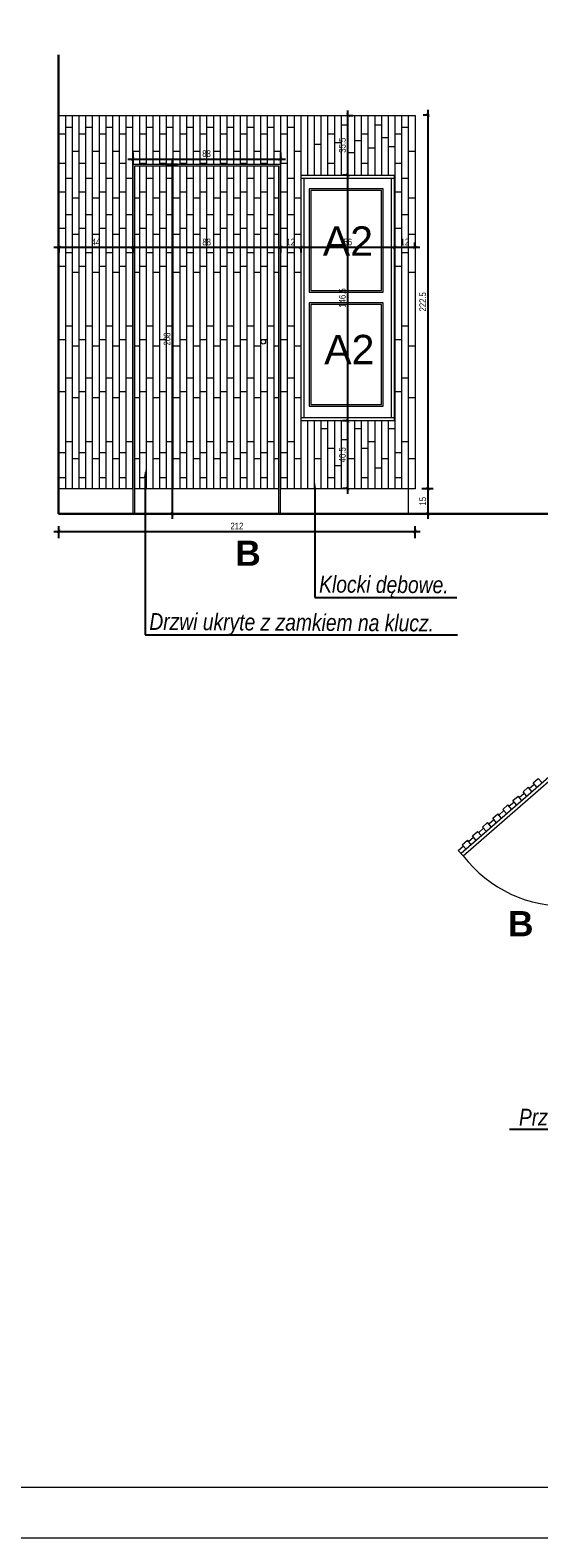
# Model space of a CAD drawing. Header units: millimetres. Extents: x -9038497 to 54128, y -10570064 to 59476.
# Tile 88 of 135: x 45450 to 45752, y 21443 to 22341. Entities that reach past the tile are written whole.
import ezdxf
from ezdxf import colors
from ezdxf.entities.mleader import LeaderData, LeaderLine
from ezdxf.math import Vec2, Vec3

# ---------------------------------------------------------------- set-up
doc = ezdxf.new("R2010")
doc.units = ezdxf.units.MM
doc.header["$LTSCALE"] = 0.8
doc.header["$PDMODE"] = 2
for name, color, linetype, lineweight in [('0 proj_drzwi', 4, 'Continuous', 0), ('0 proj_meble 25', 42, 'Continuous', 25), ('0 proj_symbole elektryczne', 150, 'Continuous', 25), ('0 proj_widok widok widok', 7, 'Continuous', 0), ('SCIANY', 1, 'Continuous', 30), ('WW ELEK_OŚW', 1, 'Continuous', 35)]:
    doc.layers.add(name, color=color, linetype=linetype, lineweight=lineweight)
doc.styles.add('OPIS', font='arial.ttf')
doc.styles.get("Standard").update_dxf_attribs({"font": 'g12f13.shx', "width": 0.8, "height": 10})
doc.styles.add('WYMIAR-20', font='ARIALN.TTF', dxfattribs={"height": 4})
doc.styles.add('WYMIAR-50', font='ARIALN.TTF', dxfattribs={"height": 10})
doc.dimstyles.new('SKALA-20', dxfattribs={"dimscale": 2, "dimtxt": 2, "dimasz": 1, "dimexe": 1.5, "dimexo": 1.5, "dimgap": 0.6, "dimtad": 1, "dimdec": 1, "dimrnd": 0.5, "dimdsep": 46, "dimtxsty": 'WYMIAR-20', "dimblk": 'ARCHTICK', "dimcen": 1.2, "dimdle": 1.5, "dimclrd": 256, "dimclre": 256, "dimclrt": 256, "dimadec": 0, "dimazin": 0, "dimtfac": 0.5, "dimtdec": 1, "dimtix": 1, "dimtmove": 2, "dimatfit": 3, "dimfxl": 2, "dimfxlon": 1, "dimtolj": 1, "dimarcsym": 0})

# ---------------------------------------------------------------- blocks, each defined once
blk = doc.blocks.new('_ArchTick')
at = {"color": 0, "linetype": 'ByBlock', "const_width": 0.15}
blk.add_lwpolyline([(-0.5, -0.5), (0.5, 0.5)], dxfattribs=at)
blk = doc.blocks.new('*D2496')
at = {"layer": '0 proj_widok widok widok', "lineweight": -2, "transparency": 16777216}
for p, q in [((45507.84, 22264.42), (45601.73, 22264.42)), ((45510.84, 22268.42), (45510.84, 22261.42)), ((45598.73, 22268.42), (45598.73, 22261.42))]:
    blk.add_line(p, q, dxfattribs=at)
at = {"layer": 'Defpoints', "color": 0, "lineweight": 0, "transparency": 16777216}
for p in [(45510.84, 22273.31), (45598.73, 22273.1), (45598.73, 22264.42)]:
    blk.add_point(p, dxfattribs=at)
at = {"layer": '0 proj_widok widok widok', "lineweight": -2, "transparency": 16777216, "xscale": 2, "yscale": 2, "zscale": 2, "rotation": 180}
blk.add_blockref('_ArchTick', (45510.84, 22264.42), dxfattribs=at)
at = {"layer": '0 proj_widok widok widok', "lineweight": -2, "transparency": 16777216, "xscale": 2, "yscale": 2, "zscale": 2}
blk.add_blockref('_ArchTick', (45598.73, 22264.42), dxfattribs=at)
at = {"layer": '0 proj_widok widok widok', "lineweight": 0, "transparency": 16777216, "insert": (45554.78, 22267.66), "char_height": 4, "attachment_point": 5, "style": 'WYMIAR-20'}
blk.add_mtext('\\A1;88', dxfattribs=at)
blk = doc.blocks.new('*D2290')
at = {"layer": '0 proj_widok widok widok', "lineweight": -2, "transparency": 16777216}
for p, q in [((45682.97, 22068.2), (45689.66, 22068.2)), ((45686.66, 22050.2), (45686.66, 22071.2)), ((45682.97, 22053.2), (45689.66, 22053.2))]:
    blk.add_line(p, q, dxfattribs=at)
at = {"layer": 'Defpoints', "color": 0, "lineweight": 0, "transparency": 16777216}
for p in [(45679.97, 22068.2), (45686.66, 22068.2), (45679.97, 22053.2)]:
    blk.add_point(p, dxfattribs=at)
at = {"layer": '0 proj_widok widok widok', "lineweight": -2, "transparency": 16777216, "xscale": 2, "yscale": 2, "zscale": 2}
for p, rotation in [((45686.66, 22068.2), 90), ((45686.66, 22053.2), 270)]:
    blk.add_blockref('_ArchTick', p, dxfattribs=dict(at, rotation=rotation))
at = {"layer": '0 proj_widok widok widok', "lineweight": 0, "transparency": 16777216, "insert": (45683.42, 22060.7), "char_height": 4, "attachment_point": 5, "rotation": 90, "style": 'WYMIAR-20'}
blk.add_mtext('\\A1;15', dxfattribs=at)
blk = doc.blocks.new('*D2291')
at = {"layer": '0 proj_widok widok widok', "lineweight": -2, "transparency": 16777216}
for p, q in [((45687.19, 22290.66), (45683.66, 22290.66)), ((45686.66, 22065.2), (45686.66, 22293.66)), ((45682.97, 22068.2), (45689.66, 22068.2))]:
    blk.add_line(p, q, dxfattribs=at)
at = {"layer": 'Defpoints', "color": 0, "lineweight": 0, "transparency": 16777216}
for p in [(45686.66, 22290.66), (45690.19, 22290.66), (45679.97, 22068.2)]:
    blk.add_point(p, dxfattribs=at)
at = {"layer": '0 proj_widok widok widok', "lineweight": -2, "transparency": 16777216, "xscale": 2, "yscale": 2, "zscale": 2}
for p, rotation in [((45686.66, 22290.66), 90), ((45686.66, 22068.2), 270)]:
    blk.add_blockref('_ArchTick', p, dxfattribs=dict(at, rotation=rotation))
at = {"layer": '0 proj_widok widok widok', "lineweight": 0, "transparency": 16777216, "insert": (45683.42, 22179.43), "char_height": 4, "attachment_point": 5, "rotation": 90, "style": 'WYMIAR-20'}
blk.add_mtext('\\A1;222.5', dxfattribs=at)
blk = doc.blocks.new('*D2292')
at = {"layer": '0 proj_widok widok widok', "lineweight": -2, "transparency": 16777216}
for p, q in [((45463.82, 22042.75), (45681.82, 22042.75)), ((45466.82, 22038.75), (45466.82, 22045.75)), ((45678.82, 22038.75), (45678.82, 22045.75))]:
    blk.add_line(p, q, dxfattribs=at)
at = {"layer": 'Defpoints', "color": 0, "lineweight": 0, "transparency": 16777216}
for p in [(45678.82, 22042.75), (45466.82, 22035.2), (45678.82, 22035.2)]:
    blk.add_point(p, dxfattribs=at)
at = {"layer": '0 proj_widok widok widok', "lineweight": -2, "transparency": 16777216, "xscale": 2, "yscale": 2, "zscale": 2, "rotation": 180}
blk.add_blockref('_ArchTick', (45466.82, 22042.75), dxfattribs=at)
at = {"layer": '0 proj_widok widok widok', "lineweight": -2, "transparency": 16777216, "xscale": 2, "yscale": 2, "zscale": 2}
blk.add_blockref('_ArchTick', (45678.82, 22042.75), dxfattribs=at)
at = {"layer": '0 proj_widok widok widok', "lineweight": 0, "transparency": 16777216, "insert": (45572.82, 22045.95), "char_height": 4, "attachment_point": 5, "style": 'WYMIAR-20'}
blk.add_mtext('\\A1;212', dxfattribs=at)
blk = doc.blocks.new('*D2293')
at = {"layer": '0 proj_widok widok widok', "lineweight": -2, "transparency": 16777216}
for p, q in [((45681.76, 22211.79), (45663.76, 22211.79)), ((45666.76, 22211.79), (45666.76, 22214.79)), ((45678.76, 22211.79), (45678.76, 22214.79))]:
    blk.add_line(p, q, dxfattribs=at)
at = {"layer": 'Defpoints', "color": 0, "lineweight": 0, "transparency": 16777216}
for p in [(45666.76, 22211.79), (45666.76, 22210.81), (45678.76, 22210.81)]:
    blk.add_point(p, dxfattribs=at)
at = {"layer": '0 proj_widok widok widok', "lineweight": -2, "transparency": 16777216, "xscale": 2, "yscale": 2, "zscale": 2, "rotation": 180}
blk.add_blockref('_ArchTick', (45666.76, 22211.79), dxfattribs=at)
at = {"layer": '0 proj_widok widok widok', "lineweight": -2, "transparency": 16777216, "xscale": 2, "yscale": 2, "zscale": 2}
blk.add_blockref('_ArchTick', (45678.76, 22211.79), dxfattribs=at)
at = {"layer": '0 proj_widok widok widok', "lineweight": 0, "transparency": 16777216, "insert": (45672.76, 22215), "char_height": 4, "attachment_point": 5, "style": 'WYMIAR-20'}
blk.add_mtext('\\A1;12', dxfattribs=at)
blk = doc.blocks.new('*D2294')
at = {"layer": '0 proj_widok widok widok', "lineweight": -2, "transparency": 16777216}
for p, q in [((45669.76, 22211.79), (45607.85, 22211.79)), ((45610.85, 22211.79), (45610.85, 22208.79)), ((45666.76, 22211.79), (45666.76, 22214.79))]:
    blk.add_line(p, q, dxfattribs=at)
at = {"layer": 'Defpoints', "color": 0, "lineweight": 0, "transparency": 16777216}
for p in [(45610.85, 22212.66), (45610.85, 22211.79), (45666.76, 22210.81)]:
    blk.add_point(p, dxfattribs=at)
at = {"layer": '0 proj_widok widok widok', "lineweight": -2, "transparency": 16777216, "xscale": 2, "yscale": 2, "zscale": 2, "rotation": 180}
blk.add_blockref('_ArchTick', (45610.85, 22211.79), dxfattribs=at)
at = {"layer": '0 proj_widok widok widok', "lineweight": -2, "transparency": 16777216, "xscale": 2, "yscale": 2, "zscale": 2}
blk.add_blockref('_ArchTick', (45666.76, 22211.79), dxfattribs=at)
at = {"layer": '0 proj_widok widok widok', "lineweight": 0, "transparency": 16777216, "insert": (45638.8, 22215.03), "char_height": 4, "attachment_point": 5, "style": 'WYMIAR-20'}
blk.add_mtext('\\A1;56', dxfattribs=at)
blk = doc.blocks.new('*D2295')
at = {"layer": '0 proj_widok widok widok', "lineweight": -2, "transparency": 16777216}
for p, q in [((45613.85, 22211.79), (45595.78, 22211.79)), ((45598.78, 22211.79), (45598.78, 22208.79)), ((45610.85, 22211.79), (45610.85, 22208.79))]:
    blk.add_line(p, q, dxfattribs=at)
at = {"layer": 'Defpoints', "color": 0, "lineweight": 0, "transparency": 16777216}
for p in [(45598.78, 22213.17), (45598.78, 22211.79), (45610.85, 22212.66)]:
    blk.add_point(p, dxfattribs=at)
at = {"layer": '0 proj_widok widok widok', "lineweight": -2, "transparency": 16777216, "xscale": 2, "yscale": 2, "zscale": 2, "rotation": 180}
blk.add_blockref('_ArchTick', (45598.78, 22211.79), dxfattribs=at)
at = {"layer": '0 proj_widok widok widok', "lineweight": -2, "transparency": 16777216, "xscale": 2, "yscale": 2, "zscale": 2}
blk.add_blockref('_ArchTick', (45610.85, 22211.79), dxfattribs=at)
at = {"layer": '0 proj_widok widok widok', "lineweight": 0, "transparency": 16777216, "insert": (45604.82, 22215), "char_height": 4, "attachment_point": 5, "style": 'WYMIAR-20'}
blk.add_mtext('\\A1;12', dxfattribs=at)
blk = doc.blocks.new('*D2296')
at = {"layer": '0 proj_widok widok widok', "lineweight": -2, "transparency": 16777216}
for p, q in [((45601.78, 22211.79), (45507.89, 22211.79)), ((45510.89, 22211.79), (45510.89, 22208.79)), ((45598.78, 22211.79), (45598.78, 22208.79))]:
    blk.add_line(p, q, dxfattribs=at)
at = {"layer": 'Defpoints', "color": 0, "lineweight": 0, "transparency": 16777216}
for p in [(45510.89, 22212.61), (45510.89, 22211.79), (45598.78, 22213.17)]:
    blk.add_point(p, dxfattribs=at)
at = {"layer": '0 proj_widok widok widok', "lineweight": -2, "transparency": 16777216, "xscale": 2, "yscale": 2, "zscale": 2, "rotation": 180}
blk.add_blockref('_ArchTick', (45510.89, 22211.79), dxfattribs=at)
at = {"layer": '0 proj_widok widok widok', "lineweight": -2, "transparency": 16777216, "xscale": 2, "yscale": 2, "zscale": 2}
blk.add_blockref('_ArchTick', (45598.78, 22211.79), dxfattribs=at)
at = {"layer": '0 proj_widok widok widok', "lineweight": 0, "transparency": 16777216, "insert": (45554.84, 22215.03), "char_height": 4, "attachment_point": 5, "style": 'WYMIAR-20'}
blk.add_mtext('\\A1;88', dxfattribs=at)
blk = doc.blocks.new('*D2297')
at = {"layer": '0 proj_widok widok widok', "lineweight": -2, "transparency": 16777216}
for p, q in [((45513.89, 22211.79), (45463.88, 22211.79)), ((45466.88, 22211.79), (45466.88, 22208.79)), ((45510.89, 22211.79), (45510.89, 22208.79))]:
    blk.add_line(p, q, dxfattribs=at)
at = {"layer": 'Defpoints', "color": 0, "lineweight": 0, "transparency": 16777216}
for p in [(45466.88, 22212.91), (45466.88, 22211.79), (45510.89, 22212.61)]:
    blk.add_point(p, dxfattribs=at)
at = {"layer": '0 proj_widok widok widok', "lineweight": -2, "transparency": 16777216, "xscale": 2, "yscale": 2, "zscale": 2, "rotation": 180}
blk.add_blockref('_ArchTick', (45466.88, 22211.79), dxfattribs=at)
at = {"layer": '0 proj_widok widok widok', "lineweight": -2, "transparency": 16777216, "xscale": 2, "yscale": 2, "zscale": 2}
blk.add_blockref('_ArchTick', (45510.89, 22211.79), dxfattribs=at)
at = {"layer": '0 proj_widok widok widok', "lineweight": 0, "transparency": 16777216, "insert": (45488.89, 22214.99), "char_height": 4, "attachment_point": 5, "style": 'WYMIAR-20'}
blk.add_mtext('\\A1;44', dxfattribs=at)
blk = doc.blocks.new('*D2298')
at = {"layer": '0 proj_widok widok widok', "lineweight": -2, "transparency": 16777216}
for p, q in [((45638.85, 22065.19), (45638.85, 22111.52)), ((45638.85, 22108.52), (45635.85, 22108.52)), ((45638.85, 22068.19), (45635.85, 22068.19))]:
    blk.add_line(p, q, dxfattribs=at)
at = {"layer": 'Defpoints', "color": 0, "lineweight": 0, "transparency": 16777216}
for p in [(45638.85, 22108.52), (45638.95, 22108.52), (45638.95, 22068.19)]:
    blk.add_point(p, dxfattribs=at)
at = {"layer": '0 proj_widok widok widok', "lineweight": -2, "transparency": 16777216, "xscale": 2, "yscale": 2, "zscale": 2}
for p, rotation in [((45638.85, 22108.52), 90), ((45638.85, 22068.19), 270)]:
    blk.add_blockref('_ArchTick', p, dxfattribs=dict(at, rotation=rotation))
at = {"layer": '0 proj_widok widok widok', "lineweight": 0, "transparency": 16777216, "insert": (45635.61, 22088.35), "char_height": 4, "attachment_point": 5, "rotation": 90, "style": 'WYMIAR-20'}
blk.add_mtext('\\A1;40.5', dxfattribs=at)
blk = doc.blocks.new('*D2299')
at = {"layer": '0 proj_widok widok widok', "lineweight": -2, "transparency": 16777216}
for p, q in [((45638.85, 22254.92), (45635.85, 22254.92)), ((45638.85, 22105.52), (45638.85, 22257.92)), ((45638.85, 22108.52), (45635.85, 22108.52))]:
    blk.add_line(p, q, dxfattribs=at)
at = {"layer": 'Defpoints', "color": 0, "lineweight": 0, "transparency": 16777216}
for p in [(45638.85, 22254.92), (45638.9, 22254.92), (45638.95, 22108.52)]:
    blk.add_point(p, dxfattribs=at)
at = {"layer": '0 proj_widok widok widok', "lineweight": -2, "transparency": 16777216, "xscale": 2, "yscale": 2, "zscale": 2}
for p, rotation in [((45638.85, 22254.92), 90), ((45638.85, 22108.52), 270)]:
    blk.add_blockref('_ArchTick', p, dxfattribs=dict(at, rotation=rotation))
at = {"layer": '0 proj_widok widok widok', "lineweight": 0, "transparency": 16777216, "insert": (45635.61, 22181.72), "char_height": 4, "attachment_point": 5, "rotation": 90, "style": 'WYMIAR-20'}
blk.add_mtext('\\A1;146.5', dxfattribs=at)
blk = doc.blocks.new('*D2300')
at = {"layer": '0 proj_widok widok widok', "lineweight": -2, "transparency": 16777216}
for p, q in [((45638.85, 22251.92), (45638.85, 22293.41)), ((45638.85, 22290.41), (45641.85, 22290.41)), ((45638.85, 22254.92), (45635.85, 22254.92))]:
    blk.add_line(p, q, dxfattribs=at)
at = {"layer": 'Defpoints', "color": 0, "lineweight": 0, "transparency": 16777216}
for p in [(45637.76, 22290.41), (45638.85, 22290.41), (45638.9, 22254.92)]:
    blk.add_point(p, dxfattribs=at)
at = {"layer": '0 proj_widok widok widok', "lineweight": -2, "transparency": 16777216, "xscale": 2, "yscale": 2, "zscale": 2}
for p, rotation in [((45638.85, 22290.41), 90), ((45638.85, 22254.92), 270)]:
    blk.add_blockref('_ArchTick', p, dxfattribs=dict(at, rotation=rotation))
at = {"layer": '0 proj_widok widok widok', "lineweight": 0, "transparency": 16777216, "insert": (45635.61, 22272.66), "char_height": 4, "attachment_point": 5, "rotation": 90, "style": 'WYMIAR-20'}
blk.add_mtext('\\A1;35.5', dxfattribs=at)
blk = doc.blocks.new('*D2301')
at = {"layer": '0 proj_widok widok widok', "lineweight": -2, "transparency": 16777216}
for p, q in [((45534.5, 22050.26), (45534.5, 22264.3)), ((45530.5, 22261.3), (45537.5, 22261.3)), ((45530.5, 22053.26), (45537.5, 22053.26))]:
    blk.add_line(p, q, dxfattribs=at)
at = {"layer": 'Defpoints', "color": 0, "lineweight": 0, "transparency": 16777216}
for p in [(45513.72, 22261.3), (45534.5, 22261.3), (45513.72, 22053.26)]:
    blk.add_point(p, dxfattribs=at)
at = {"layer": '0 proj_widok widok widok', "lineweight": -2, "transparency": 16777216, "xscale": 2, "yscale": 2, "zscale": 2}
for p, rotation in [((45534.5, 22261.3), 90), ((45534.5, 22053.26), 270)]:
    blk.add_blockref('_ArchTick', p, dxfattribs=dict(at, rotation=rotation))
at = {"layer": '0 proj_widok widok widok', "lineweight": 0, "transparency": 16777216, "insert": (45531.26, 22157.28), "char_height": 4, "attachment_point": 5, "rotation": 90, "style": 'WYMIAR-20'}
blk.add_mtext('\\A1;208', dxfattribs=at)

msp = doc.modelspace()

# ---------------------------------------------------------------- linework, layer by layer
at = {"layer": '0 proj_drzwi'}
for p, q in [((45598.7, 22261.29), (45510.87, 22261.29)), ((45510.87, 22261.29), (45510.87, 22053.15)), ((45511.87, 22260.29), (45511.87, 22053.15)), ((45597.7, 22260.29), (45511.9, 22260.29)), ((45597.7, 22053.15), (45597.7, 22260.29)), ((45598.7, 22053.15), (45598.7, 22261.29))]:
    msp.add_line(p, q, dxfattribs=at)
at = {"layer": '0 proj_meble 25', "lineweight": 18}
for p, q in [((45466.81, 22290.39), (45678.81, 22290.39)), ((45466.81, 22290.39), (45466.81, 22068.15)), ((45466.81, 22290.39), (45466.81, 22053.19)), ((45470.79, 22283.42), (45474.82, 22283.42)), ((45470.81, 22290.39), (45470.81, 22068.15)), ((45474.81, 22290.39), (45474.81, 22068.15)), ((45478.81, 22290.39), (45478.81, 22068.15)), ((45482.79, 22283.42), (45486.82, 22283.42)), ((45482.81, 22290.39), (45482.81, 22068.15)), ((45486.81, 22290.39), (45486.81, 22068.15)), ((45490.81, 22290.39), (45490.81, 22068.15)), ((45494.79, 22283.42), (45498.82, 22283.42)), ((45494.81, 22290.39), (45494.81, 22068.15)), ((45498.81, 22290.39), (45498.81, 22068.15)), ((45502.81, 22290.39), (45502.81, 22068.15)), ((45506.79, 22283.42), (45510.82, 22283.42)), ((45506.81, 22290.39), (45506.81, 22068.15)), ((45510.81, 22290.39), (45510.81, 22068.15)), ((45514.81, 22290.39), (45514.81, 22261.29)), ((45518.79, 22283.42), (45522.82, 22283.42)), ((45518.81, 22290.39), (45518.81, 22261.29)), ((45522.81, 22290.39), (45522.81, 22261.29)), ((45526.81, 22290.39), (45526.81, 22261.29)), ((45530.8, 22283.42), (45534.82, 22283.42)), ((45530.81, 22290.39), (45530.81, 22261.29)), ((45534.81, 22290.39), (45534.81, 22261.29)), ((45538.81, 22290.39), (45538.81, 22261.29)), ((45542.8, 22283.42), (45546.82, 22283.42)), ((45542.81, 22290.39), (45542.81, 22261.29)), ((45546.81, 22290.39), (45546.81, 22261.29)), ((45550.81, 22290.39), (45550.81, 22261.29)), ((45554.81, 22290.39), (45554.81, 22261.29)), ((45554.83, 22283.42), (45558.85, 22283.42)), ((45558.81, 22290.39), (45558.81, 22261.29)), ((45562.81, 22290.39), (45562.81, 22261.29)), ((45566.81, 22290.39), (45566.81, 22261.29)), ((45566.83, 22283.42), (45570.85, 22283.42)), ((45570.81, 22290.39), (45570.81, 22261.29)), ((45574.81, 22290.39), (45574.81, 22261.29)), ((45578.81, 22290.39), (45578.81, 22261.29)), ((45578.83, 22283.42), (45582.85, 22283.42)), ((45582.81, 22290.39), (45582.81, 22261.29)), ((45586.81, 22290.39), (45586.81, 22261.29)), ((45590.81, 22290.39), (45590.81, 22261.29)), ((45590.83, 22283.42), (45594.85, 22283.42)), ((45594.81, 22290.39), (45594.81, 22261.29)), ((45598.81, 22290.39), (45598.81, 22068.15)), ((45602.81, 22290.39), (45602.81, 22068.15)), ((45602.83, 22283.42), (45606.86, 22283.42)), ((45606.81, 22290.39), (45606.81, 22068.15)), ((45610.81, 22290.39), (45610.81, 22254.93)), ((45614.81, 22290.39), (45614.81, 22254.93)), ((45618.81, 22290.39), (45618.81, 22254.93)), ((45622.81, 22290.39), (45622.81, 22254.93)), ((45626.81, 22290.39), (45626.81, 22254.93)), ((45630.81, 22290.39), (45630.81, 22254.93)), ((45634.81, 22290.39), (45634.81, 22254.93)), ((45634.83, 22284.72), (45638.83, 22284.72)), ((45638.81, 22290.39), (45638.81, 22254.93)), ((45642.81, 22290.39), (45642.81, 22254.93)), ((45646.81, 22290.39), (45646.81, 22254.93)), ((45650.81, 22290.39), (45650.81, 22254.93)), ((45654.81, 22290.39), (45654.81, 22254.93)), ((45654.83, 22284.72), (45658.83, 22284.72)), ((45658.81, 22290.39), (45658.81, 22254.93)), ((45662.81, 22290.39), (45662.81, 22254.93)), ((45666.81, 22290.39), (45666.81, 22254.93)), ((45670.81, 22290.39), (45670.81, 22108.2)), ((45670.82, 22283.42), (45674.84, 22283.42)), ((45674.81, 22290.39), (45674.81, 22068.15)), ((45678.81, 22290.39), (45678.81, 22068.15)), ((45466.8, 22279.49), (45470.8, 22279.49)), ((45478.8, 22279.49), (45482.8, 22279.49)), ((45490.8, 22279.49), (45494.8, 22279.49)), ((45502.8, 22279.49), (45506.8, 22279.49)), ((45514.8, 22279.49), (45518.8, 22279.49)), ((45526.8, 22279.49), (45530.8, 22279.49)), ((45538.8, 22279.49), (45542.8, 22279.49)), ((45550.84, 22279.49), (45554.83, 22279.49)), ((45562.84, 22279.49), (45566.84, 22279.49)), ((45574.84, 22279.49), (45578.84, 22279.49)), ((45586.83, 22279.49), (45590.83, 22279.49)), ((45598.84, 22279.49), (45602.84, 22279.49)), ((45618.78, 22273.31), (45622.8, 22273.31)), ((45626.81, 22279.49), (45630.81, 22279.49)), ((45630.8, 22274.39), (45634.82, 22274.39)), ((45642.81, 22275.58), (45646.81, 22275.58)), ((45646.82, 22279.49), (45650.82, 22279.49)), ((45658.8, 22277.3), (45662.82, 22277.3)), ((45666.82, 22279.49), (45670.82, 22279.49)), ((45474.79, 22269.15), (45478.81, 22269.15)), ((45486.79, 22269.15), (45490.81, 22269.15)), ((45498.79, 22269.15), (45502.81, 22269.15)), ((45510.79, 22269.15), (45514.81, 22269.15)), ((45522.79, 22269.15), (45526.81, 22269.15)), ((45534.79, 22269.15), (45538.81, 22269.15)), ((45546.79, 22269.15), (45550.81, 22269.15)), ((45558.82, 22269.15), (45562.84, 22269.15)), ((45570.83, 22269.15), (45574.84, 22269.15)), ((45582.83, 22269.15), (45586.84, 22269.15)), ((45594.82, 22269.15), (45598.84, 22269.15)), ((45606.83, 22269.15), (45610.84, 22269.15)), ((45638.8, 22268.26), (45642.82, 22268.26)), ((45650.82, 22271.07), (45654.84, 22271.07)), ((45662.81, 22271.98), (45666.81, 22271.98)), ((45674.81, 22269.15), (45678.83, 22269.15)), ((45466.8, 22261.98), (45470.8, 22261.98)), ((45478.8, 22261.98), (45482.8, 22261.98)), ((45490.8, 22261.98), (45494.8, 22261.98)), ((45502.8, 22261.98), (45506.8, 22261.98)), ((45514.8, 22261.98), (45518.8, 22261.98)), ((45514.81, 22260.29), (45514.81, 22068.15)), ((45518.81, 22260.29), (45518.81, 22068.15)), ((45522.81, 22260.29), (45522.81, 22068.15)), ((45526.8, 22261.98), (45530.8, 22261.98)), ((45526.81, 22260.29), (45526.81, 22068.15)), ((45530.81, 22260.29), (45530.81, 22068.15)), ((45534.81, 22260.29), (45534.81, 22068.15)), ((45538.8, 22261.98), (45542.8, 22261.98)), ((45538.81, 22260.29), (45538.81, 22068.15)), ((45542.81, 22260.29), (45542.81, 22068.15)), ((45546.81, 22260.29), (45546.81, 22068.15)), ((45550.81, 22260.29), (45550.81, 22068.15)), ((45550.84, 22261.98), (45554.83, 22261.98)), ((45554.81, 22260.29), (45554.81, 22068.15)), ((45558.81, 22260.29), (45558.81, 22068.15)), ((45562.81, 22260.29), (45562.81, 22068.15)), ((45562.84, 22261.98), (45566.84, 22261.98)), ((45566.81, 22260.29), (45566.81, 22068.15)), ((45570.81, 22260.29), (45570.81, 22068.15)), ((45574.81, 22260.29), (45574.81, 22068.15)), ((45574.84, 22261.98), (45578.84, 22261.98)), ((45578.81, 22260.29), (45578.81, 22068.15)), ((45582.81, 22260.29), (45582.81, 22068.15)), ((45586.81, 22260.29), (45586.81, 22068.15)), ((45586.83, 22261.98), (45590.83, 22261.98)), ((45590.81, 22260.29), (45590.81, 22068.15)), ((45594.81, 22260.29), (45594.81, 22068.15)), ((45598.84, 22261.98), (45602.84, 22261.98)), ((45610.85, 22254.93), (45610.85, 22108.5)), ((45610.85, 22254.93), (45666.7, 22254.93)), ((45626.81, 22261.98), (45630.81, 22261.98)), ((45646.82, 22261.98), (45650.82, 22261.98)), ((45666.7, 22108.5), (45666.7, 22254.93)), ((45666.82, 22261.98), (45670.82, 22261.98)), ((45666.83, 22255.03), (45666.83, 22068.15)), ((45470.74, 22253.02), (45474.76, 22253.02)), ((45482.74, 22253.02), (45486.76, 22253.02)), ((45494.74, 22253.02), (45498.76, 22253.02)), ((45506.75, 22253.02), (45510.76, 22253.02)), ((45518.75, 22253.02), (45522.76, 22253.02)), ((45530.75, 22253.02), (45534.77, 22253.02)), ((45542.75, 22253.02), (45546.77, 22253.02)), ((45554.78, 22253.02), (45558.8, 22253.02)), ((45566.78, 22253.02), (45570.8, 22253.02)), ((45578.78, 22253.02), (45582.8, 22253.02)), ((45590.78, 22253.02), (45594.8, 22253.02)), ((45602.78, 22253.02), (45606.8, 22253.02)), ((45610.85, 22253.13), (45666.7, 22253.13)), ((45612.65, 22253.13), (45612.65, 22110.3)), ((45664.9, 22110.3), (45664.9, 22253.13)), ((45670.77, 22253.02), (45674.79, 22253.02)), ((45466.79, 22244.92), (45470.81, 22244.92)), ((45474.79, 22241.27), (45478.81, 22241.27)), ((45478.79, 22244.92), (45482.81, 22244.92)), ((45486.79, 22241.27), (45490.81, 22241.27)), ((45490.79, 22244.92), (45494.81, 22244.92)), ((45498.79, 22241.27), (45502.81, 22241.27)), ((45502.8, 22244.92), (45506.81, 22244.92)), ((45511.87, 22241.27), (45514.81, 22241.27)), ((45514.8, 22244.92), (45518.81, 22244.92)), ((45522.79, 22241.27), (45526.81, 22241.27)), ((45526.8, 22244.92), (45530.82, 22244.92)), ((45534.79, 22241.27), (45538.81, 22241.27)), ((45538.8, 22244.92), (45542.82, 22244.92)), ((45546.79, 22241.27), (45550.81, 22241.27)), ((45550.83, 22244.92), (45554.85, 22244.92)), ((45558.82, 22241.27), (45562.84, 22241.27)), ((45562.83, 22244.92), (45566.85, 22244.92)), ((45570.83, 22241.27), (45574.84, 22241.27)), ((45574.83, 22244.92), (45578.85, 22244.92)), ((45582.83, 22241.27), (45586.84, 22241.27)), ((45586.83, 22244.92), (45590.85, 22244.92)), ((45594.82, 22241.27), (45597.7, 22241.27)), ((45598.83, 22244.92), (45602.85, 22244.92)), ((45606.83, 22241.27), (45610.84, 22241.27)), ((45666.82, 22244.92), (45670.84, 22244.92)), ((45674.81, 22241.27), (45678.83, 22241.27)), ((45470.74, 22231.37), (45474.76, 22231.37)), ((45482.74, 22231.37), (45486.76, 22231.37)), ((45494.74, 22231.37), (45498.76, 22231.37)), ((45506.75, 22231.37), (45510.76, 22231.37)), ((45518.75, 22231.37), (45522.76, 22231.37)), ((45530.75, 22231.37), (45534.77, 22231.37)), ((45542.75, 22231.37), (45546.77, 22231.37)), ((45554.78, 22231.37), (45558.8, 22231.37)), ((45566.78, 22231.37), (45570.8, 22231.37)), ((45578.78, 22231.37), (45582.8, 22231.37)), ((45590.78, 22231.37), (45594.8, 22231.37)), ((45602.78, 22231.37), (45606.8, 22231.37)), ((45670.77, 22231.37), (45674.79, 22231.37)), ((45466.79, 22223.27), (45470.81, 22223.27)), ((45474.79, 22219.62), (45478.81, 22219.62)), ((45478.79, 22223.27), (45482.81, 22223.27)), ((45486.79, 22219.62), (45490.81, 22219.62)), ((45490.79, 22223.27), (45494.81, 22223.27)), ((45498.79, 22219.62), (45502.81, 22219.62)), ((45502.8, 22223.27), (45506.81, 22223.27)), ((45511.87, 22219.62), (45514.81, 22219.62)), ((45514.8, 22223.27), (45518.81, 22223.27)), ((45522.79, 22219.62), (45526.81, 22219.62)), ((45526.8, 22223.27), (45530.82, 22223.27)), ((45534.79, 22219.62), (45538.81, 22219.62)), ((45538.8, 22223.27), (45542.82, 22223.27)), ((45546.79, 22219.62), (45550.81, 22219.62)), ((45550.83, 22223.27), (45554.85, 22223.27)), ((45558.82, 22219.62), (45562.84, 22219.62)), ((45562.83, 22223.27), (45566.85, 22223.27)), ((45570.83, 22219.62), (45574.84, 22219.62)), ((45574.83, 22223.27), (45578.85, 22223.27)), ((45582.83, 22219.62), (45586.84, 22219.62)), ((45586.83, 22223.27), (45590.85, 22223.27)), ((45594.82, 22219.62), (45597.7, 22219.62)), ((45598.83, 22223.27), (45602.85, 22223.27)), ((45606.83, 22219.62), (45610.84, 22219.62)), ((45666.82, 22223.27), (45670.84, 22223.27)), ((45674.81, 22219.62), (45678.83, 22219.62)), ((45470.74, 22208.81), (45474.76, 22208.81)), ((45482.74, 22208.81), (45486.76, 22208.81)), ((45494.74, 22208.81), (45498.76, 22208.81)), ((45506.75, 22208.81), (45510.76, 22208.81)), ((45518.75, 22208.81), (45522.76, 22208.81)), ((45530.75, 22208.81), (45534.77, 22208.81)), ((45542.75, 22208.81), (45546.77, 22208.81)), ((45554.78, 22208.81), (45558.8, 22208.81)), ((45566.78, 22208.81), (45570.8, 22208.81)), ((45578.78, 22208.81), (45582.8, 22208.81)), ((45590.78, 22208.81), (45594.8, 22208.81)), ((45602.78, 22208.81), (45606.8, 22208.81)), ((45670.77, 22208.81), (45674.79, 22208.81)), ((45466.79, 22200.71), (45470.81, 22200.71)), ((45474.79, 22197.06), (45478.81, 22197.06)), ((45478.79, 22200.71), (45482.81, 22200.71)), ((45486.79, 22197.06), (45490.81, 22197.06)), ((45490.79, 22200.71), (45494.81, 22200.71)), ((45498.79, 22197.06), (45502.81, 22197.06)), ((45502.8, 22200.71), (45506.81, 22200.71)), ((45511.87, 22197.06), (45514.81, 22197.06)), ((45514.8, 22200.71), (45518.81, 22200.71)), ((45522.79, 22197.06), (45526.81, 22197.06)), ((45526.8, 22200.71), (45530.82, 22200.71)), ((45534.79, 22197.06), (45538.81, 22197.06)), ((45538.8, 22200.71), (45542.82, 22200.71)), ((45546.79, 22197.06), (45550.81, 22197.06)), ((45550.83, 22200.71), (45554.85, 22200.71)), ((45558.82, 22197.06), (45562.84, 22197.06)), ((45562.83, 22200.71), (45566.85, 22200.71)), ((45570.83, 22197.06), (45574.84, 22197.06)), ((45574.83, 22200.71), (45578.85, 22200.71)), ((45582.83, 22197.06), (45586.84, 22197.06)), ((45586.83, 22200.71), (45590.85, 22200.71)), ((45594.82, 22197.06), (45597.7, 22197.06)), ((45598.83, 22200.71), (45602.85, 22200.71)), ((45606.83, 22197.06), (45610.84, 22197.06)), ((45666.82, 22200.71), (45670.84, 22200.71)), ((45674.81, 22197.06), (45678.83, 22197.06)), ((45470.74, 22165.07), (45474.76, 22165.07)), ((45482.74, 22165.07), (45486.76, 22165.07)), ((45494.74, 22165.07), (45498.76, 22165.07)), ((45506.75, 22165.07), (45510.76, 22165.07)), ((45518.75, 22165.07), (45522.76, 22165.07)), ((45530.75, 22165.07), (45534.77, 22165.07)), ((45542.75, 22165.07), (45546.77, 22165.07)), ((45554.78, 22165.07), (45558.8, 22165.07)), ((45566.78, 22165.07), (45570.8, 22165.07)), ((45578.78, 22165.07), (45582.8, 22165.07)), ((45590.78, 22165.07), (45594.8, 22165.07)), ((45602.78, 22165.07), (45606.8, 22165.07)), ((45670.77, 22165.07), (45674.79, 22165.07)), ((45466.79, 22156.97), (45470.81, 22156.97)), ((45478.79, 22156.97), (45482.81, 22156.97)), ((45490.79, 22156.97), (45494.81, 22156.97)), ((45502.8, 22156.97), (45506.81, 22156.97)), ((45514.8, 22156.97), (45518.81, 22156.97)), ((45526.8, 22156.97), (45530.82, 22156.97)), ((45538.8, 22156.97), (45542.82, 22156.97)), ((45550.83, 22156.97), (45554.85, 22156.97)), ((45562.83, 22156.97), (45566.85, 22156.97)), ((45574.83, 22156.97), (45578.85, 22156.97)), ((45586.83, 22156.97), (45590.85, 22156.97)), ((45598.83, 22156.97), (45602.85, 22156.97)), ((45666.82, 22156.97), (45670.84, 22156.97)), ((45474.79, 22153.32), (45478.81, 22153.32)), ((45486.79, 22153.32), (45490.81, 22153.32)), ((45498.79, 22153.32), (45502.81, 22153.32)), ((45511.87, 22153.32), (45514.81, 22153.32)), ((45522.79, 22153.32), (45526.81, 22153.32)), ((45534.79, 22153.32), (45538.81, 22153.32)), ((45546.79, 22153.32), (45550.81, 22153.32)), ((45558.82, 22153.32), (45562.84, 22153.32)), ((45570.83, 22153.32), (45574.84, 22153.32)), ((45582.83, 22153.32), (45586.84, 22153.32)), ((45594.82, 22153.32), (45597.7, 22153.32)), ((45606.83, 22153.32), (45610.84, 22153.32)), ((45674.81, 22153.32), (45678.83, 22153.32)), ((45470.74, 22134.13), (45474.76, 22134.13)), ((45482.74, 22134.13), (45486.76, 22134.13)), ((45494.74, 22134.13), (45498.76, 22134.13)), ((45506.75, 22134.13), (45510.76, 22134.13)), ((45518.75, 22134.13), (45522.76, 22134.13)), ((45530.75, 22134.13), (45534.77, 22134.13)), ((45542.75, 22134.13), (45546.77, 22134.13)), ((45554.78, 22134.13), (45558.8, 22134.13)), ((45566.78, 22134.13), (45570.8, 22134.13)), ((45578.78, 22134.13), (45582.8, 22134.13)), ((45590.78, 22134.13), (45594.8, 22134.13)), ((45602.78, 22134.13), (45606.8, 22134.13)), ((45670.77, 22134.13), (45674.79, 22134.13)), ((45466.79, 22126.03), (45470.81, 22126.03)), ((45474.79, 22122.38), (45478.81, 22122.38)), ((45478.79, 22126.03), (45482.81, 22126.03)), ((45486.79, 22122.38), (45490.81, 22122.38)), ((45490.79, 22126.03), (45494.81, 22126.03)), ((45498.79, 22122.38), (45502.81, 22122.38)), ((45502.8, 22126.03), (45506.81, 22126.03)), ((45511.87, 22122.38), (45514.81, 22122.38)), ((45514.8, 22126.03), (45518.81, 22126.03)), ((45522.79, 22122.38), (45526.81, 22122.38)), ((45526.8, 22126.03), (45530.82, 22126.03)), ((45534.79, 22122.38), (45538.81, 22122.38)), ((45538.8, 22126.03), (45542.82, 22126.03)), ((45546.79, 22122.38), (45550.81, 22122.38)), ((45550.83, 22126.03), (45554.85, 22126.03)), ((45558.82, 22122.38), (45562.84, 22122.38)), ((45562.83, 22126.03), (45566.85, 22126.03)), ((45570.83, 22122.38), (45574.84, 22122.38)), ((45574.83, 22126.03), (45578.85, 22126.03)), ((45582.83, 22122.38), (45586.84, 22122.38)), ((45586.83, 22126.03), (45590.85, 22126.03)), ((45594.82, 22122.38), (45597.7, 22122.38)), ((45598.83, 22126.03), (45602.85, 22126.03)), ((45606.83, 22122.38), (45610.84, 22122.38)), ((45666.82, 22126.03), (45670.84, 22126.03)), ((45674.81, 22122.38), (45678.83, 22122.38)), ((45610.81, 22108.5), (45610.81, 22068.15)), ((45666.7, 22110.3), (45610.85, 22110.3)), ((45666.7, 22108.5), (45610.85, 22108.5)), ((45614.81, 22108.5), (45614.81, 22068.15)), ((45618.81, 22108.5), (45618.81, 22068.15)), ((45622.82, 22103.93), (45626.84, 22103.93)), ((45622.83, 22108.5), (45622.83, 22068.15)), ((45626.83, 22108.5), (45626.83, 22068.15)), ((45630.83, 22108.5), (45630.83, 22068.15)), ((45634.83, 22108.5), (45634.83, 22068.15)), ((45638.83, 22108.5), (45638.83, 22068.15)), ((45642.83, 22108.5), (45642.83, 22068.15)), ((45642.84, 22103.93), (45646.85, 22103.93)), ((45646.83, 22108.5), (45646.83, 22068.15)), ((45650.83, 22108.5), (45650.83, 22068.15)), ((45654.83, 22108.5), (45654.83, 22068.15)), ((45658.83, 22108.5), (45658.83, 22068.15)), ((45662.83, 22108.5), (45662.83, 22068.15)), ((45662.84, 22103.93), (45666.85, 22103.93)), ((45670.83, 22108.5), (45670.83, 22068.15)), ((45470.79, 22096.21), (45474.82, 22096.21)), ((45482.79, 22096.21), (45486.82, 22096.21)), ((45494.79, 22096.21), (45498.82, 22096.21)), ((45506.79, 22096.21), (45510.82, 22096.21)), ((45518.79, 22096.21), (45522.82, 22096.21)), ((45530.8, 22096.21), (45534.82, 22096.21)), ((45542.8, 22096.21), (45546.82, 22096.21)), ((45554.83, 22096.21), (45558.85, 22096.21)), ((45566.83, 22096.21), (45570.85, 22096.21)), ((45578.83, 22096.21), (45582.85, 22096.21)), ((45590.83, 22096.21), (45594.85, 22096.21)), ((45602.83, 22096.21), (45606.86, 22096.21)), ((45634.83, 22097.51), (45638.83, 22097.51)), ((45650.82, 22096.21), (45654.84, 22096.21)), ((45670.82, 22096.21), (45674.84, 22096.21)), ((45466.79, 22089.75), (45470.81, 22089.75)), ((45474.79, 22086.09), (45478.81, 22086.09)), ((45478.79, 22089.75), (45482.81, 22089.75)), ((45486.79, 22086.09), (45490.81, 22086.09)), ((45490.79, 22089.75), (45494.81, 22089.75)), ((45498.79, 22086.09), (45502.81, 22086.09)), ((45502.8, 22089.75), (45506.81, 22089.75)), ((45511.87, 22086.09), (45514.81, 22086.09)), ((45514.8, 22089.75), (45518.81, 22089.75)), ((45522.79, 22086.09), (45526.81, 22086.09)), ((45526.8, 22089.75), (45530.82, 22089.75)), ((45534.79, 22086.09), (45538.81, 22086.09)), ((45538.8, 22089.75), (45542.82, 22089.75)), ((45546.79, 22086.09), (45550.81, 22086.09)), ((45550.83, 22089.75), (45554.85, 22089.75)), ((45558.82, 22086.09), (45562.84, 22086.09)), ((45562.83, 22089.75), (45566.85, 22089.75)), ((45570.83, 22086.09), (45574.84, 22086.09)), ((45574.83, 22089.75), (45578.85, 22089.75)), ((45582.83, 22086.09), (45586.84, 22086.09)), ((45586.83, 22089.75), (45590.85, 22089.75)), ((45594.82, 22086.09), (45597.7, 22086.09)), ((45598.7, 22086.09), (45598.81, 22086.09)), ((45598.83, 22089.75), (45602.85, 22089.75)), ((45606.83, 22086.09), (45610.84, 22086.09)), ((45618.78, 22086.09), (45622.8, 22086.09)), ((45626.81, 22092.28), (45630.81, 22092.28)), ((45638.8, 22086.09), (45642.82, 22086.09)), ((45646.82, 22092.28), (45650.82, 22092.28)), ((45658.8, 22086.09), (45662.82, 22086.09)), ((45666.82, 22089.75), (45670.84, 22089.75)), ((45674.81, 22086.09), (45678.83, 22086.09)), ((45630.67, 22082.02), (45634.69, 22082.02)), ((45654.81, 22080.54), (45658.81, 22080.54)), ((45466.8, 22074.77), (45470.8, 22074.77)), ((45510.87, 22068.15), (45466.81, 22068.15)), ((45478.8, 22074.77), (45482.8, 22074.77)), ((45490.8, 22074.77), (45494.8, 22074.77)), ((45502.8, 22074.77), (45506.8, 22074.77)), ((45597.7, 22068.15), (45511.87, 22068.15)), ((45514.8, 22074.77), (45518.8, 22074.77)), ((45526.8, 22074.77), (45530.8, 22074.77)), ((45538.8, 22074.77), (45542.8, 22074.77)), ((45550.84, 22074.77), (45554.83, 22074.77)), ((45562.84, 22074.77), (45566.84, 22074.77)), ((45574.84, 22074.77), (45578.84, 22074.77)), ((45586.83, 22074.77), (45590.83, 22074.77)), ((45678.81, 22068.15), (45598.7, 22068.15)), ((45598.84, 22074.77), (45602.84, 22074.77)), ((45626.81, 22074.77), (45630.81, 22074.77)), ((45646.82, 22074.77), (45650.82, 22074.77)), ((45666.82, 22074.77), (45670.82, 22074.77)), ((45674.84, 22068.13), (45674.84, 22053.21))]:
    msp.add_line(p, q, dxfattribs=at)
msp.add_circle((45588.51, 22155.68), 1.39, dxfattribs=at)
at = {"layer": '0 proj_widok widok widok', "lineweight": 0}
for p, q in [((45659.9, 22246.66), (45615.9, 22246.66)), ((45615.9, 22246.66), (45615.9, 22185.16)), ((45659.9, 22185.16), (45659.9, 22246.66)), ((45658.9, 22245.66), (45616.9, 22245.66)), ((45616.9, 22245.66), (45616.9, 22186.16)), ((45658.9, 22186.16), (45658.9, 22245.66)), ((45615.9, 22185.16), (45659.9, 22185.16)), ((45616.9, 22186.16), (45658.9, 22186.16)), ((45659.9, 22178.86), (45615.9, 22178.86)), ((45615.9, 22178.86), (45615.9, 22117.36)), ((45658.9, 22177.86), (45616.9, 22177.86)), ((45616.9, 22177.86), (45616.9, 22118.36)), ((45658.9, 22118.36), (45658.9, 22177.86)), ((45659.9, 22117.36), (45659.9, 22178.86)), ((45615.9, 22117.36), (45659.9, 22117.36)), ((45616.9, 22118.36), (45658.9, 22118.36)), ((45772.56, 21908.73), (45706.23, 21850.9)), ((45707.42, 21849.53), (45773.75, 21907.37)), ((45749.15, 21892.98), (45752.16, 21895.6)), ((45754.47, 21892.96), (45752.16, 21895.6)), ((45740.76, 21884.33), (45743.77, 21886.96)), ((45743.12, 21887.72), (45746.13, 21890.35)), ((45745.42, 21885.07), (45743.12, 21887.72)), ((45748.44, 21887.7), (45746.13, 21890.35)), ((45746.79, 21889.59), (45749.8, 21892.22)), ((45751.45, 21890.33), (45749.15, 21892.98)), ((45731.06, 21877.2), (45734.07, 21879.83)), ((45736.38, 21877.19), (45734.07, 21879.83)), ((45734.73, 21879.08), (45737.74, 21881.71)), ((45737.09, 21882.46), (45740.1, 21885.09)), ((45739.39, 21879.81), (45737.09, 21882.46)), ((45742.41, 21882.44), (45740.1, 21885.09)), ((45719, 21866.69), (45722.01, 21869.31)), ((45724.32, 21866.67), (45722.01, 21869.31)), ((45722.67, 21868.56), (45725.69, 21871.19)), ((45725.03, 21871.94), (45728.04, 21874.57)), ((45727.34, 21869.3), (45725.03, 21871.94)), ((45730.35, 21871.93), (45728.04, 21874.57)), ((45728.7, 21873.82), (45731.72, 21876.45)), ((45733.36, 21874.56), (45731.06, 21877.2)), ((45710.61, 21858.04), (45713.63, 21860.67)), ((45712.97, 21861.43), (45715.99, 21864.06)), ((45715.28, 21858.78), (45712.97, 21861.43)), ((45718.29, 21861.41), (45715.99, 21864.06)), ((45716.64, 21863.3), (45719.66, 21865.93)), ((45721.31, 21864.04), (45719, 21866.69)), ((45704.58, 21852.79), (45707.6, 21855.42)), ((45707.42, 21849.53), (45704.58, 21852.79)), ((45706.94, 21856.17), (45709.96, 21858.8)), ((45709.25, 21853.52), (45706.94, 21856.17)), ((45712.26, 21856.15), (45709.96, 21858.8))]:
    msp.add_line(p, q, dxfattribs=at)
for points in [[(44949.22, 21443.46), (47049.22, 21443.46), (47049.22, 22917.46), (44949.22, 22917.46)], [(44949.22, 21443.46), (47049.22, 21443.46), (47049.22, 22917.46), (44949.22, 22917.46)], [(45109.22, 22887.46), (47019.22, 22887.46), (47019.22, 21473.46), (45109.22, 21473.46)]]:
    msp.add_lwpolyline(points, close=True, dxfattribs=at)
msp.add_arc((45768.81, 21897.32), 77.81, 217.87998, 272.10493, dxfattribs=at)
at = {"layer": 'SCIANY', "ltscale": 40}
for p, q in [((45466.77, 22053.15), (45466.77, 22326.45)), ((45771.93, 22053.15), (45466.77, 22053.15))]:
    msp.add_line(p, q, dxfattribs=at)

# ---------------------------------------------------------------- texts
at = {"layer": '0 proj_symbole elektryczne', "char_height": 10, "style": 'WYMIAR-50'}
for s, insert, attachment_point, rotation in [('{\\fArial Narrow|b0|i1|c238|p34;Klocki dębowe.}', (45621.81, 22016.34), 1, 359.66597), ('{\\fArial Narrow|b0|i1|c238|p34;Drzwi ukryte z zamkiem na klucz.}', (45520.79, 21994.11), 1, 359.66597), ('{\\fArial Narrow|b0|i1|c238|p34;Przelotka do komputera.}', (45864.8, 21699.64), 3, 0.33403)]:
    msp.add_mtext_dynamic_manual_height_columns(s, width=403.8287, gutter_width=50, heights=[0], dxfattribs=dict(at, insert=insert, attachment_point=attachment_point, rotation=rotation))
at = {"layer": '0 proj_widok widok widok', "lineweight": 0, "char_height": 15, "attachment_point": 1, "style": 'WYMIAR-50'}
for insert in [(45571.91, 22037.25), (45734.18, 21816.65)]:
    msp.add_mtext_dynamic_manual_height_columns('{\\fArial Unicode MS|b1|i0|c238|p34;B}', width=21.4671, gutter_width=50, heights=[0], dxfattribs=dict(at, insert=insert))
at = {"layer": 'WW ELEK_OŚW', "color": 0, "lineweight": 9, "style": 'OPIS'}
for p in [(45623.95, 22206.85, 1), (45624.78, 22142.26, 1)]:
    msp.add_text('A2', height=17.5, dxfattribs=at).set_placement(p)

# ---------------------------------------------------------------- dimensions: what is measured, and where the dimension line sits
at = {"layer": '0 proj_widok widok widok', "lineweight": 0}
for base, p1, p2, angle, picture, middle in [((45638.85, 22290.41), (45638.9, 22254.92), (45637.76, 22290.41), 90, '*D2300', (45635.61, 22272.66)), ((45686.66, 22290.66), (45679.97, 22068.2), (45690.19, 22290.66), 90, '*D2291', (45683.42, 22179.43)), ((45598.73, 22264.42), (45510.84, 22273.31), (45598.73, 22273.1), 180, '*D2496', (45554.78, 22267.66)), ((45534.5, 22261.3), (45513.72, 22053.26), (45513.72, 22261.3), 90, '*D2301', (45531.26, 22157.28)), ((45638.85, 22254.92), (45638.95, 22108.52), (45638.9, 22254.92), 90, '*D2299', (45635.61, 22181.72)), ((45638.85, 22108.52), (45638.95, 22068.19), (45638.95, 22108.52), 90, '*D2298', (45635.61, 22088.35)), ((45686.66, 22068.2), (45679.97, 22053.2), (45679.97, 22068.2), 90, '*D2290', (45683.42, 22060.7))]:
    dim = msp.add_linear_dim(base=base, p1=p1, p2=p2, angle=angle, dimstyle='SKALA-20', dxfattribs=at)
    dim.commit()
    dim.dimension.update_dxf_attribs({"geometry": picture, "text_midpoint": middle})
for base, p1, p2, picture, middle in [((45466.88, 22211.79), (45510.89, 22212.61), (45466.88, 22212.91), '*D2297', (45488.89, 22214.99)), ((45510.89, 22211.79), (45598.78, 22213.17), (45510.89, 22212.61), '*D2296', (45554.84, 22215.03)), ((45598.78, 22211.79), (45610.85, 22212.66), (45598.78, 22213.17), '*D2295', (45604.82, 22215)), ((45610.85, 22211.79), (45666.76, 22210.81), (45610.85, 22212.66), '*D2294', (45638.8, 22215.03)), ((45666.76, 22211.79), (45678.76, 22210.81), (45666.76, 22210.81), '*D2293', (45672.76, 22215)), ((45678.82, 22042.75), (45466.82, 22035.2), (45678.82, 22035.2), '*D2292', (45572.82, 22045.95))]:
    dim = msp.add_linear_dim(base=base, p1=p1, p2=p2, dimstyle='SKALA-20', dxfattribs=at)
    dim.commit()
    dim.dimension.update_dxf_attribs({"geometry": picture, "text_midpoint": middle})

# ---------------------------------------------------------------- leaders
ml = msp.add_multileader_mtext('Standard', dxfattribs=at)
ml.set_content('', color=256)
ml.set_leader_properties()
ml.build(insert=Vec2(0, 0))
ml.multileader.update_dxf_attribs({"text_right_attachment_type": 6, "dogleg_length": 0.36})
ctx = ml.context
ctx.base_point, ctx.plane_origin = Vec3(45704.14, 21981.15), Vec3(45518.22, 22050.12)
ctx.right_attachment = 6
notes = []
notes.append((ctx, [(0, (1, 1, 0), (45518.22, 21981.15), (1, 0), 185.92, [(0, [(45518.22, 22079.2)], 0, [])])]))
ctx.mtext.insert, ctx.mtext.flow_direction = Vec3(45706.14, 21983.15), 5
ml = msp.add_multileader_mtext('Standard', dxfattribs=at)
ml.set_content('', color=256)
ml.set_leader_properties()
ml.build(insert=Vec2(0, 0))
ml.multileader.update_dxf_attribs({"text_right_attachment_type": 6, "dogleg_length": 0.36})
ctx = ml.context
ctx.base_point, ctx.plane_origin = Vec3(45703.7, 22003.38), Vec3(45619.24, 22072.35)
ctx.right_attachment = 6
notes.append((ctx, [(0, (1, 1, 0), (45619.24, 22003.38), (1, 0), 84.46, [(0, [(45619.24, 22072.35)], 0, [])])]))
ctx.mtext.insert, ctx.mtext.flow_direction = Vec3(45705.7, 22005.38), 5
ml = msp.add_multileader_mtext('Standard', dxfattribs=at)
ml.set_content('', color=256)
ml.set_leader_properties()
ml.build(insert=Vec2(0, 0))
ml.multileader.update_dxf_attribs({"text_right_attachment_type": 6, "dogleg_length": 0.36})
ctx = ml.context
ctx.base_point, ctx.plane_origin = Vec3(45733.09, 21688.68), Vec3(45867.38, 21755.65)
ctx.right_attachment, ctx.text_align_type = 6, 2
notes.append((ctx, [(0, (1, 1, 0), (45867.38, 21686.68), (-1, 0), 130.29, [(0, [(45867.38, 21755.65)], 0, [])])]))
ctx.mtext.insert, ctx.mtext.alignment, ctx.mtext.flow_direction = Vec3(45735.09, 21690.68), 3, 5
for ctx, leaders in notes:
    for number, flags, end, landing, length, lines in leaders:
        leader = LeaderData()
        leader.index, (leader.has_last_leader_line, leader.has_dogleg_vector, leader.attachment_direction) = number, flags
        leader.last_leader_point, leader.dogleg_vector, leader.dogleg_length = Vec3(end), Vec3(landing), length
        for number, points, colour, breaks in lines:
            line = LeaderLine()
            line.index, line.vertices, line.color, line.breaks = number, Vec3.list(points), colors.encode_raw_color(colour), breaks
            leader.lines.append(line)
        ctx.leaders.append(leader)

doc.saveas('drawing.dxf')
